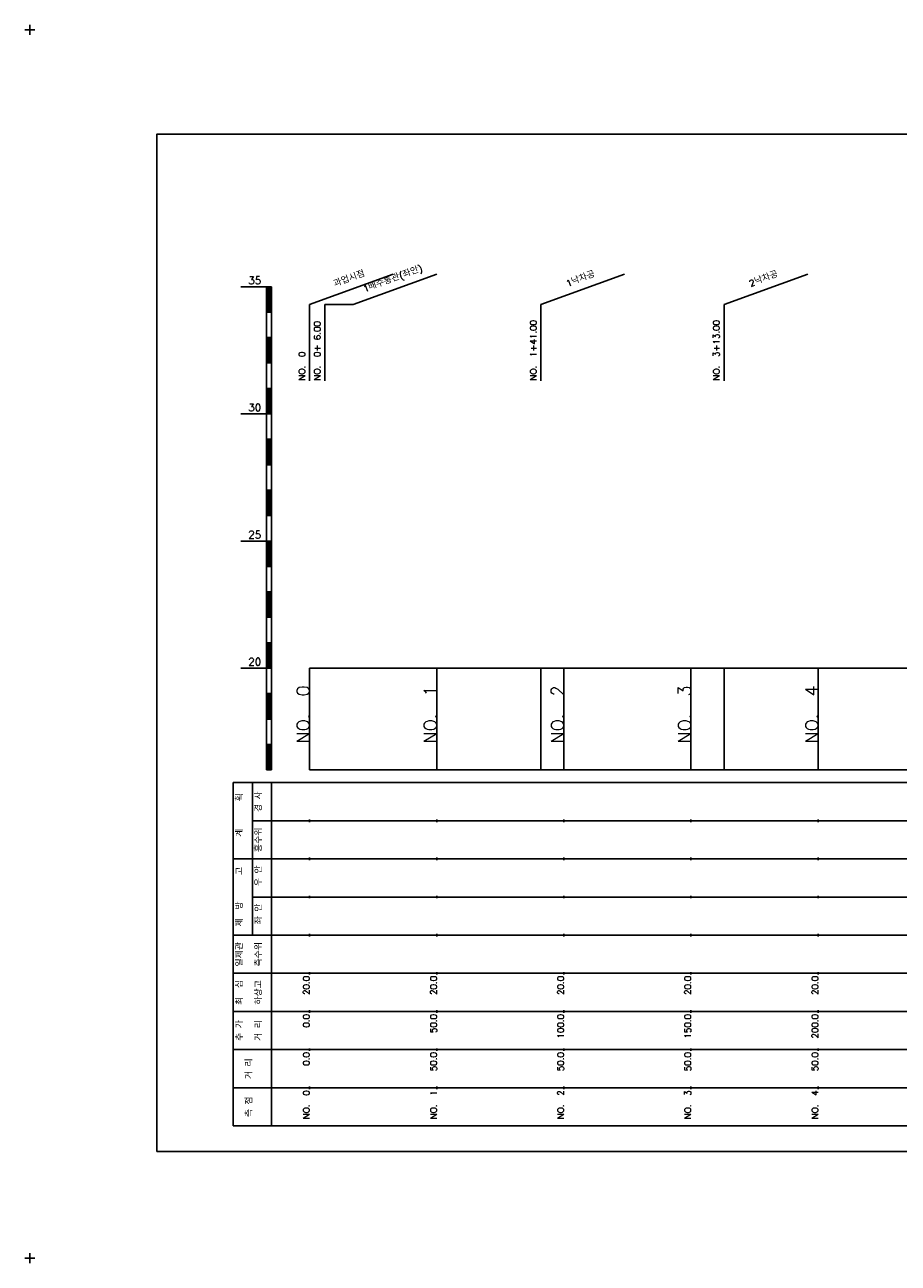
# Model space of a CAD drawing. Extents: x -2 to 685, y -2 to 1408.
# Tile 1 of 6: x -2 to 342, y -2 to 485. Entities that reach past the tile are written whole.
import ezdxf
from ezdxf.enums import TextEntityAlignment as Align

# ---------------------------------------------------------------- set-up
doc = ezdxf.new("R2010")
doc.units = 0
doc.header["$LTSCALE"] = 5
for name, color, linetype in [('BOX', 5, 'CONTINUOUS'), ('DT1', 3, 'CONTINUOUS'), ('LT1', 4, 'CONTINUOUS'), ('ST1', 7, 'CONTINUOUS')]:
    doc.layers.add(name, color=color, linetype=linetype)
doc.styles.add('GHS', font='ROMANS.shx', dxfattribs={"bigfont": 'GHS.shx'})

msp = doc.modelspace()

# ---------------------------------------------------------------- linework, layer by layer
at = {"layer": 'BOX'}
msp.add_lwpolyline([(50, 42), (650, 42), (650, 442), (50, 442), (50, 42)], dxfattribs=at)
at = {"layer": 'DT1', "linetype": 'CONTINUOUS'}
msp.add_line((116, 375), (127.13, 375), dxfattribs=at)
at = {"layer": 'LT1', "linetype": 'CONTINUOUS'}
for p, q in [((110, 375), (142.89, 386.97)), ((127.13, 375), (160.02, 386.97)), ((201, 375), (233.89, 386.97)), ((273, 375), (305.89, 386.97)), ((110, 345), (110, 375)), ((116, 345), (116, 375)), ((201, 345), (201, 375)), ((273, 345), (273, 375))]:
    msp.add_line(p, q, dxfattribs=at)
at = {"layer": 'LT1'}
for p, q in [((83, 382), (93, 382)), ((93, 192), (93, 382)), ((93, 382), (95, 382)), ((93.5, 381.8), (93.5, 372.2)), ((94, 381.8), (94, 372.2)), ((94.5, 381.8), (94.5, 372.2)), ((95, 192), (95, 382)), ((93, 372), (95, 372)), ((93, 362), (95, 362)), ((93.5, 361.8), (93.5, 352.2)), ((94, 361.8), (94, 352.2)), ((94.5, 361.8), (94.5, 352.2)), ((93, 352), (95, 352)), ((93, 342), (95, 342)), ((93.5, 341.8), (93.5, 332.2)), ((94, 341.8), (94, 332.2)), ((94.5, 341.8), (94.5, 332.2)), ((83, 332), (93, 332)), ((93, 332), (95, 332)), ((93, 322), (95, 322)), ((93.5, 321.8), (93.5, 312.2)), ((94, 321.8), (94, 312.2)), ((94.5, 321.8), (94.5, 312.2)), ((93, 312), (95, 312)), ((93, 302), (95, 302)), ((93.5, 301.8), (93.5, 292.2)), ((94, 301.8), (94, 292.2)), ((94.5, 301.8), (94.5, 292.2)), ((93, 292), (95, 292)), ((83, 282), (93, 282)), ((93, 282), (95, 282)), ((93.5, 281.8), (93.5, 272.2)), ((94, 281.8), (94, 272.2)), ((94.5, 281.8), (94.5, 272.2)), ((93, 272), (95, 272)), ((93, 262), (95, 262)), ((93.5, 261.8), (93.5, 252.2)), ((94, 261.8), (94, 252.2)), ((94.5, 261.8), (94.5, 252.2)), ((93, 252), (95, 252)), ((93, 242), (95, 242)), ((93.5, 241.8), (93.5, 232.2)), ((94, 241.8), (94, 232.2)), ((94.5, 241.8), (94.5, 232.2)), ((83, 232), (93, 232)), ((93, 232), (95, 232)), ((110, 192), (110, 232)), ((160, 192), (160, 232)), ((201, 192), (201, 232)), ((210, 192), (210, 232)), ((260, 192), (260, 232)), ((273, 192), (273, 232)), ((310, 192), (310, 232)), ((110, 225.69), (110, 226.69)), ((160, 225.69), (160, 226.69)), ((210, 225.69), (210, 226.69)), ((260, 225.69), (260, 226.69)), ((310, 225.69), (310, 226.69)), ((93, 222), (95, 222)), ((93.5, 221.8), (93.5, 212.2)), ((94, 221.8), (94, 212.2)), ((94.5, 221.8), (94.5, 212.2)), ((93, 212), (95, 212)), ((93, 202), (95, 202)), ((93.5, 201.8), (93.5, 192.2)), ((94, 201.8), (94, 192.2)), ((94.5, 201.8), (94.5, 192.2)), ((93, 192), (95, 192)), ((110, 192), (610, 192)), ((110, 171.5), (110, 172.5)), ((160, 171.5), (160, 172.5)), ((210, 171.5), (210, 172.5)), ((260, 171.5), (260, 172.5)), ((310, 171.5), (310, 172.5)), ((110, 156.5), (110, 157.5)), ((160, 156.5), (160, 157.5)), ((210, 156.5), (210, 157.5)), ((260, 156.5), (260, 157.5)), ((310, 156.5), (310, 157.5)), ((110, 141.5), (110, 142.5)), ((160, 141.5), (160, 142.5)), ((210, 141.5), (210, 142.5)), ((260, 141.5), (260, 142.5)), ((310, 141.5), (310, 142.5)), ((110, 126.5), (110, 127.5)), ((160, 126.5), (160, 127.5)), ((210, 126.5), (210, 127.5)), ((260, 126.5), (260, 127.5)), ((310, 126.5), (310, 127.5)), ((110, 111.5), (110, 112.5)), ((160, 111.5), (160, 112.5)), ((210, 111.5), (210, 112.5)), ((260, 111.5), (260, 112.5)), ((310, 111.5), (310, 112.5)), ((110, 96.5), (110, 97.5)), ((160, 96.5), (160, 97.5)), ((210, 96.5), (210, 97.5)), ((260, 96.5), (260, 97.5)), ((310, 96.5), (310, 97.5)), ((110, 81.5), (110, 82.5)), ((160, 81.5), (160, 82.5)), ((210, 81.5), (210, 82.5)), ((260, 81.5), (260, 82.5)), ((310, 81.5), (310, 82.5)), ((110, 66.5), (110, 67.5)), ((160, 66.5), (160, 67.5)), ((210, 66.5), (210, 67.5)), ((260, 66.5), (260, 67.5)), ((310, 66.5), (310, 67.5))]:
    msp.add_line(p, q, dxfattribs=at)
msp.add_lwpolyline([(110, 232), (160, 232), (210, 232), (260, 232), (310, 232), (360, 232), (410, 232), (460, 232), (510, 232), (560, 232), (610, 232)], dxfattribs=at)
at = {"layer": 'ST1'}
for p, q in [((-2, 483), (2, 483)), ((0, 481), (0, 485)), ((80, 52), (80, 187)), ((80, 187), (623, 187)), ((87.5, 157), (87.5, 187)), ((95, 52), (95, 187)), ((87.5, 172), (623, 172)), ((80, 157), (623, 157)), ((87.5, 127), (87.5, 157)), ((87.5, 142), (623, 142)), ((80, 127), (623, 127)), ((80, 112), (623, 112)), ((80, 97), (623, 97)), ((80, 82), (623, 82)), ((80, 67), (623, 67)), ((80, 52), (623, 52)), ((-2, 0), (2, 0)), ((0, -2), (0, 2))]:
    msp.add_line(p, q, dxfattribs=at)

# ---------------------------------------------------------------- texts
at = {"layer": 'DT1', "linetype": 'CONTINUOUS', "style": 'GHS'}
for s, rotation, p in [('1배수통관(좌안)', 20, (143.13, 383.99)), ('과업시점', 20, (126, 383.99)), ('1낙차공', 20, (217, 383.99)), ('2낙차공', 20, (289, 383.99)), ('  획', 90, (83.75, 179.5)), ('경 사', 90, (91.25, 179.5)), ('   계', 90, (83.75, 164.5)), ('홍수위', 90, (91.25, 164.5)), ('   고', 90, (83.75, 149.5)), (' 우 안', 90, (91.25, 149.5)), (' 제  방', 90, (83.75, 134.5)), (' 좌 안', 90, (91.25, 134.5)), ('일제관', 90, (83.75, 119.5)), ('측수위', 90, (91.25, 119.5)), ('최  심', 90, (83.75, 104.5)), ('하상고', 90, (91.25, 104.5)), ('추 가', 90, (83.75, 89.5)), ('거 리', 90, (91.25, 89.5)), ('거 리', 90, (87.5, 74.5)), ('측 점', 90, (87.5, 59.5))]:
    msp.add_text(s, height=2.5, rotation=rotation, dxfattribs=at).set_placement(p, align=Align.CENTER)
at = {"layer": 'DT1', "style": 'GHS'}
for s, p in [('35', (91, 383)), ('30', (91, 333)), ('25', (91, 283)), ('20', (91, 233))]:
    msp.add_text(s, height=3, dxfattribs=at).set_placement(p, align=Align.RIGHT)
at = {"layer": 'DT1', "linetype": 'CONTINUOUS', "style": 'GHS'}
for s, p in [('NO.  0+ 6.00 ', (114.25, 345.12)), ('NO.  1+41.00 ', (199.25, 345.12)), ('NO.  3+13.00 ', (271.25, 345.12)), ('NO.  0 ', (108.25, 345.12))]:
    msp.add_text(s, height=2.5, rotation=90, dxfattribs=at).set_placement(p)
at = {"layer": 'DT1', "style": 'GHS'}
for s, height, p in [('NO.  0', 5, (110, 225.19)), ('NO.  1', 5, (160, 225.19)), ('NO.  2', 5, (210, 225.19)), ('NO.  3', 5, (260, 225.19)), ('NO.  4', 5, (310, 225.19)), (' 20.0', 2.5, (110, 111)), (' 20.0', 2.5, (160, 111)), (' 20.0', 2.5, (210, 111)), (' 20.0', 2.5, (260, 111)), (' 20.0', 2.5, (310, 111)), ('     0.0', 2.5, (110, 96)), ('    50.0', 2.5, (160, 96)), ('   100.0', 2.5, (210, 96)), ('   150.0', 2.5, (260, 96)), ('   200.0', 2.5, (310, 96)), ('   0.0', 2.5, (110, 81)), ('  50.0', 2.5, (160, 81)), ('  50.0', 2.5, (210, 81)), ('  50.0', 2.5, (260, 81)), ('  50.0', 2.5, (310, 81)), ('NO.  0', 2.5, (110, 66)), ('NO.  1', 2.5, (160, 66)), ('NO.  2', 2.5, (210, 66)), ('NO.  3', 2.5, (260, 66)), ('NO.  4', 2.5, (310, 66))]:
    msp.add_text(s, height=height, rotation=90, dxfattribs=at).set_placement(p, align=Align.RIGHT)

doc.saveas('drawing.dxf')
